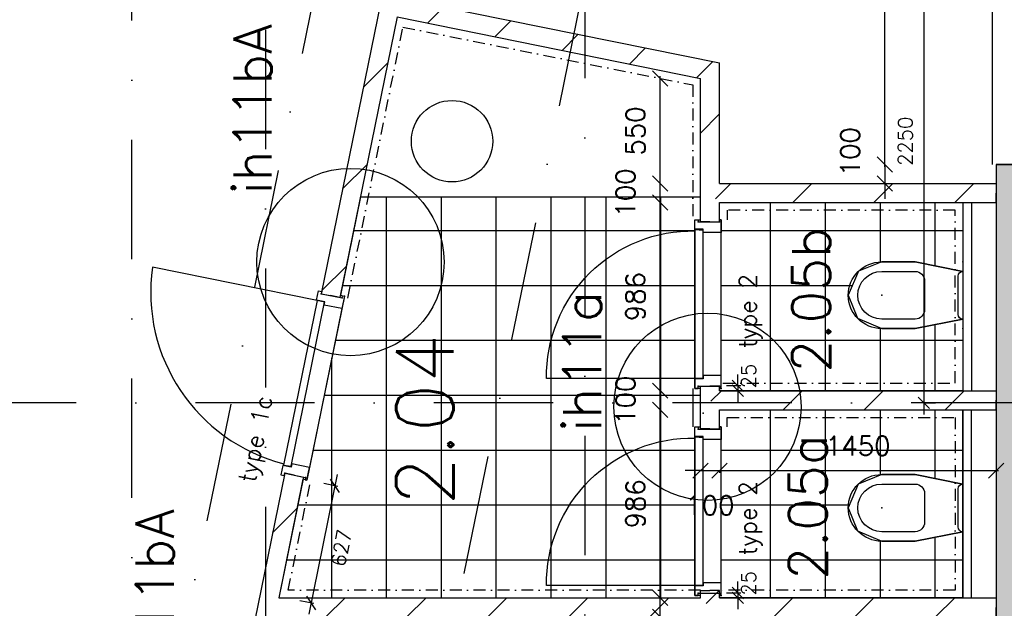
# Model space of a CAD drawing. Extents: x -33346 to 151546, y -8083 to 129543.
# Tile 56 of 68: x 35740 to 40900, y 81971 to 85055. Entities that reach past the tile are written whole.
import ezdxf
from ezdxf.enums import TextEntityAlignment as Align

# ---------------------------------------------------------------- set-up
doc = ezdxf.new("R2010")
doc.units = 0
doc.header["$LTSCALE"] = 50
doc.header["$MEASUREMENT"] = 0
doc.header["$PDSIZE"] = -1
for name, pattern in [('DASHDOT2', [0.5, 0.25, -0.125, 0, -0.125]), ('DIVIDE', [31.25, 12.5, -6.25, 0, -6.25, 0, -6.25]), ('XREF2$0$DASHDOT', [25, 12.5, -6.25, 0, -6.25])]:
    doc.linetypes.add(name, pattern=pattern)
doc.layers.get('0').update_dxf_attribs({"linetype": 'CONTINUOUS'})
doc.layers.get('DEFPOINTS').update_dxf_attribs({"linetype": 'CONTINUOUS'})
for name, color, linetype in [('00', 7, 'CONTINUOUS'), ('_DETAILNUMMERS', 4, 'CONTINUOUS'), ('_DETAILNUMMERSTEKST', 4, 'CONTINUOUS'), ('A--01A1_ACEER', 1, 'CONTINUOUS'), ('A--A21--_F12--', 7, 'CONTINUOUS'), ('A--A21--_F123-', 9, 'CONTINUOUS'), ('A--A22--_F123-', 9, 'CONTINUOUS'), ('A--L21--', 3, 'CONTINUOUS'), ('A--L21--_F12--', 7, 'CONTINUOUS'), ('A--L22--_F-2--', 7, 'CONTINUOUS'), ('A--L22A2_BINNENWAND', 2, 'CONTINUOUS'), ('A--L31--', 2, 'CONTINUOUS'), ('A--L32--', 7, 'CONTINUOUS'), ('A--L32--_F123-', 1, 'CONTINUOUS'), ('A--L32--_F123-DRAAIR', 7, 'CONTINUOUS'), ('A--L74--', 7, 'CONTINUOUS'), ('A--L74--_F-23-', 7, 'CONTINUOUS'), ('A--M$1A-_F123-', 1, 'CONTINUOUS'), ('A--M1$A-_F123-', 1, 'CONTINUOUS'), ('A--T$1A-_F123-_RNR', 4, 'CONTINUOUS'), ('A--T01A-70_TEKST', 5, 'CONTINUOUS'), ('TEGELS', 253, 'CONTINUOUS'), ('TEKST_KOZIJNMERK', 2, 'CONTINUOUS'), ('TEKSTKOZIJNMERK', 2, 'CONTINUOUS'), ('X--LR---_CP', 7, 'CONTINUOUS'), ('XREF2$0$A--L$7A-_STRAMIEN', 1, 'XREF2$0$DASHDOT'), ('XREF2$0$A--L$7AC3-_STRAMIE', 3, 'XREF2$0$DASHDOT')]:
    doc.layers.add(name, color=color, linetype=linetype)
doc.styles.add('ALFA-0_25', font='ROMANS')
doc.styles.add('B-01', font='SIMPLEX.SHX', dxfattribs={"width": 0.8, "height": 4.5})
doc.styles.add('HIEMSTRA', font='romans.shx')
doc.dimstyles.get("Standard").update_dxf_attribs({"dimscale": 40, "dimtxt": 2.5, "dimasz": 2, "dimexe": 0.3, "dimexo": 0.3, "dimgap": 2, "dimtad": 1, "dimdec": 0, "dimzin": 0, "dimtxsty": 'HIEMSTRA', "dimblk1": 'OBLIQUE', "dimblk2": 'OBLIQUE', "dimsah": 1, "dimcen": -0.09, "dimdle": 0.3, "dimse1": 1, "dimclrd": 2, "dimclre": 2, "dimclrt": 3, "dimazin": 3, "dimtfac": 1, "dimtdec": 4, "dimtofl": 0, "dimtmove": 0, "dimatfit": 3, "dimtvp": 625, "dimtolj": 1, "dimtzin": 0})
doc.dimstyles.new('STANDARD$0', dxfattribs={"dimscale": 50, "dimtxt": 2.5, "dimasz": 2, "dimexe": 2, "dimexo": 0, "dimgap": 2, "dimtad": 1, "dimdec": 0, "dimzin": 0, "dimtxsty": 'ALFA-0_25', "dimblk1": 'OBLIQUE', "dimblk2": 'OBLIQUE', "dimsah": 1, "dimcen": -3, "dimdle": 2, "dimclrd": 1, "dimclre": 1, "dimclrt": 2, "dimazin": 3, "dimtfac": 0.666667, "dimtofl": 0, "dimtmove": 0, "dimatfit": 3, "dimtvp": 0.833333, "dimtolj": 1, "dimtzin": 0})
pattern_1 = [(45, (-39357.1, -83061.24), (-212.132, 212.132), [])]
pattern_2 = [(45, (-39357.1, -84146.86), (-212.132, 212.132), [])]
pattern_3 = [(45, (-37036.6, -81975.63), (-212.132, 212.132), [])]
pattern_4 = [(45, (-39357.1, -81975.63), (-212.132, 212.132), [])]

# ---------------------------------------------------------------- blocks, each defined once
blk = doc.blocks.new('Q070119-')
at = {"layer": 'X--LR---_CP'}
for p in [(0, 0), (0, 0), (350, 0)]:
    blk.add_point(p, dxfattribs=at)
blk = doc.blocks.new('Q070120-')
at = {"layer": 'X--LR---_CP'}
for p in [(0, 0), (0, 0), (350, 0)]:
    blk.add_point(p, dxfattribs=at)
blk = doc.blocks.new('Q070121-')
at = {"layer": 'X--LR---_CP', "color": 3}
blk.add_point((600, 0), dxfattribs=at)
blk.add_point((600, 0), dxfattribs=at)
blk.add_point((600, 0), dxfattribs=at)
blk = doc.blocks.new('Q070065-')
at = {"layer": 'A--L74--_F-23-', "color": 1, "linetype": 'CONTINUOUS'}
for points in [[(125, 0), (175, -250), (175, -425, -1), (-175, -425), (-175, -250), (-125, 0)], [(-125, 0), (125, 0, -0.41), (100, -25), (-100, -25, -0.41), (-125, 0)], [(-75, -200), (75, -200, -0.41), (125, -250), (125, -425, -1), (-125, -425), (-125, -250, -0.41), (-75, -200)]]:
    blk.add_lwpolyline(points, format="xyb", dxfattribs=at)
at = {"layer": 'A--L74--_F-23-', "color": 255}
blk.add_circle((0, 0), 0.0123, dxfattribs=at)
at = {"layer": 'X--LR---_CP'}
for p in [(-125, 0), (-125, 0), (0, -425)]:
    blk.add_point(p, dxfattribs=at)
at = {"layer": 'A--L74--'}
for name, p, rotation in [('Q070120-', (-175, 0), 0.08), ('Q070121-', (0, 0), 270)]:
    blk.add_blockref(name, p, dxfattribs=dict(at, rotation=rotation))
at = {"layer": 'A--L74--', "extrusion": (0, -1, 0)}
blk.add_blockref('Q070119-', (-175, 0), dxfattribs=at)
blk = doc.blocks.new('*U872')
at = {"layer": 'A--A22--_F123-', "linetype": 'CONTINUOUS'}
h = blk.add_hatch(dxfattribs=at)
h.set_pattern_fill('ALFALINE', color=256, scale=300, style=0)
h.set_pattern_definition(pattern_1)
h.paths.add_polyline_path([(0, 0), (50, 50), (1500, 50), (1500, 0), (1500, -50), (50, -50)])
at = {"layer": 'A--L22--_F-2--', "color": 3, "linetype": 'CONTINUOUS'}
for points in [[(50, 50), (50, 50), (1500, 50), (1500, 0)], [(50, -50), (50, -50), (1500, -50), (1500, 0)]]:
    blk.add_lwpolyline(points, dxfattribs=at)
blk = doc.blocks.new('*U871')
at = {"layer": 'A--A22--_F123-', "linetype": 'CONTINUOUS'}
h = blk.add_hatch(dxfattribs=at)
h.set_pattern_fill('ALFALINE', color=256, scale=300, style=0)
h.set_pattern_definition(pattern_2)
h.paths.add_polyline_path([(0, 0), (50, 50), (1500, 50), (1500, 0), (1500, -50), (50, -50)])
at = {"layer": 'A--L22--_F-2--', "color": 3, "linetype": 'CONTINUOUS'}
for points in [[(50, 50), (50, 50), (1500, 50), (1500, 0)], [(50, -50), (50, -50), (1500, -50), (1500, 0)]]:
    blk.add_lwpolyline(points, dxfattribs=at)
blk = doc.blocks.new('*U867')
at = {"layer": 'A--A22--_F123-', "linetype": 'CONTINUOUS'}
h = blk.add_hatch(dxfattribs=at)
h.set_pattern_fill('ALFALINE', color=256, scale=300, style=0)
h.set_pattern_definition(pattern_3)
h.paths.add_polyline_path([(0, 0), (40.8, -50), (-98.9, -735.8), (-147.8, -725.8), (-196.8, -715.8), (-49, 10)])
at = {"layer": 'A--L22--_F-2--', "color": 3, "linetype": 'CONTINUOUS'}
for points in [[(-49, 10), (-49, 10), (-196.8, -715.8), (-147.8, -725.8)], [(40.8, -50), (40.8, -50), (-98.9, -735.8), (-147.8, -725.8)]]:
    blk.add_lwpolyline(points, dxfattribs=at)
blk = doc.blocks.new('*U866')
at = {"layer": 'A--A22--_F123-', "linetype": 'CONTINUOUS'}
h = blk.add_hatch(dxfattribs=at)
h.set_pattern_fill('ALFALINE', color=256, scale=300, style=0)
h.set_pattern_definition([(45, (-37177.77, -82668.66), (-212.132, 212.132), [])])
h.paths.add_polyline_path([(0, 0), (49, -10), (-80, -643), (-141.2, -693), (-190.2, -683.1), (-49, 10)])
at = {"layer": 'A--L22--_F-2--', "color": 3, "linetype": 'CONTINUOUS'}
for points in [[(0, 0), (-49, 10), (-190.2, -683.1), (-190.2, -683.1)], [(0, 0), (49, -10), (-80, -643), (-80, -643)]]:
    blk.add_lwpolyline(points, dxfattribs=at)
blk = doc.blocks.new('*U865')
at = {"layer": 'A--A22--_F123-', "linetype": 'CONTINUOUS'}
h = blk.add_hatch(dxfattribs=at)
h.set_pattern_fill('ALFALINE', color=256, scale=300, style=0)
h.set_pattern_definition([(45, (-37679.05, -85129.53), (-212.132, 212.132), [])])
h.paths.add_polyline_path([(0, 0), (39, -59), (-260.7, -1530.2), (-309.7, -1520.2), (-358.7, -1510.2), (-49, 10)])
at = {"layer": 'A--L22--_F-2--', "color": 3, "linetype": 'CONTINUOUS'}
for points in [[(-49, 10), (-49, 10), (-358.7, -1510.2), (-309.7, -1520.2)], [(39, -59), (39, -59), (-260.7, -1530.2), (-309.7, -1520.2)]]:
    blk.add_lwpolyline(points, dxfattribs=at)
blk = doc.blocks.new('*U864')
at = {"layer": 'A--A22--_F123-', "linetype": 'CONTINUOUS'}
h = blk.add_hatch(dxfattribs=at)
h.set_pattern_fill('ALFALINE', color=256, scale=300, style=0)
h.set_pattern_definition([(45, (-37679.05, -85129.53), (-212.132, 212.132), [])])
h.paths.add_polyline_path([(0, 0), (59, 39), (1728.1, -301), (1678.1, -341.8), (1628.1, -382.7), (39, -59)])
at = {"layer": 'A--L22--_F-2--', "color": 3, "linetype": 'CONTINUOUS'}
for points in [[(59, 39), (59, 39), (1728.1, -301), (1728.1, -301)], [(39, -59), (39, -59), (1628.1, -382.7), (1628.1, -382.7)]]:
    blk.add_lwpolyline(points, dxfattribs=at)
blk = doc.blocks.new('*U863')
at = {"layer": 'A--A22--_F123-', "linetype": 'CONTINUOUS'}
h = blk.add_hatch(dxfattribs=at)
h.set_pattern_fill('ALFALINE', color=256, scale=300, style=0)
h.set_pattern_definition(pattern_2)
h.paths.add_polyline_path([(0, 0), (-50, 0), (-50, 600), (0, 640.8), (50, 681.7), (50, 50)])
at = {"layer": 'A--L22--_F-2--', "color": 3, "linetype": 'CONTINUOUS'}
for points in [[(50, 50), (50, 50), (50, 681.7), (50, 681.7)], [(-50, 0), (-50, 0), (-50, 600), (-50, 600)]]:
    blk.add_lwpolyline(points, dxfattribs=at)
blk = doc.blocks.new('*U862')
at = {"layer": 'A--A22--_F123-', "linetype": 'CONTINUOUS'}
h = blk.add_hatch(dxfattribs=at)
h.set_pattern_fill('ALFALINE', color=256, scale=300, style=0)
h.set_pattern_definition([(45, (-39357.1, -83996.48), (-212.132, 212.132), [])])
h.paths.add_polyline_path([(0, 0), (-50, 0), (-50, 150.4), (0, 150.4), (50, 100.4), (50, 0)])
at = {"layer": 'A--L22--_F-2--', "color": 3, "linetype": 'CONTINUOUS'}
for points in [[(0, 0), (-50, 0), (-50, 150.4), (-50, 150.4)], [(0, 0), (50, 0), (50, 100.4), (50, 100.4)]]:
    blk.add_lwpolyline(points, dxfattribs=at)
blk = doc.blocks.new('*U861')
at = {"layer": 'A--A22--_F123-', "linetype": 'CONTINUOUS'}
h = blk.add_hatch(dxfattribs=at)
h.set_pattern_fill('ALFALINE', color=256, scale=300, style=0)
h.set_pattern_definition([(45, (-39357.1, -82910.86), (-212.132, 212.132), [])])
h.paths.add_polyline_path([(0, 0), (-50, 0), (-50, 150.4), (0, 150.4), (50, 100.4), (50, 0)])
at = {"layer": 'A--L22--_F-2--', "color": 3, "linetype": 'CONTINUOUS'}
for points in [[(0, 0), (-50, 0), (-50, 150.4), (-50, 150.4)], [(0, 0), (50, 0), (50, 100.4), (50, 100.4)]]:
    blk.add_lwpolyline(points, dxfattribs=at)
blk = doc.blocks.new('*U860')
at = {"layer": 'A--A22--_F123-', "linetype": 'CONTINUOUS'}
h = blk.add_hatch(dxfattribs=at)
h.set_pattern_fill('ALFALINE', color=256, scale=300, style=0)
h.set_pattern_definition(pattern_1)
h.paths.add_polyline_path([(0, 0), (-50, 0), (-50, 74), (0, 74), (50, 74), (50, 50)])
at = {"layer": 'A--L22--_F-2--', "color": 3, "linetype": 'CONTINUOUS'}
for points in [[(-50, 0), (-50, 0), (-50, 74), (0, 74)], [(50, 50), (50, 50), (50, 74), (0, 74)]]:
    blk.add_lwpolyline(points, dxfattribs=at)
blk = doc.blocks.new('*U859')
at = {"layer": 'A--A22--_F123-', "linetype": 'CONTINUOUS'}
h = blk.add_hatch(dxfattribs=at)
h.set_pattern_fill('ALFALINE', color=256, scale=300, style=0)
h.set_pattern_definition(pattern_4)
h.paths.add_polyline_path([(0, 0), (-50, 50), (-50, 89.2), (0, 89.2), (50, 89.2), (50, 50)])
at = {"layer": 'A--L22--_F-2--', "color": 3, "linetype": 'CONTINUOUS'}
for points in [[(-50, 50), (-50, 50), (-50, 89.2), (0, 89.2)], [(50, 50), (50, 50), (50, 89.2), (0, 89.2)]]:
    blk.add_lwpolyline(points, dxfattribs=at)
blk = doc.blocks.new('*U835')
at = {"layer": 'A--A22--_F123-', "linetype": 'CONTINUOUS'}
h = blk.add_hatch(dxfattribs=at)
h.set_pattern_fill('ALFAKRS', color=256, scale=120, style=0)
h.set_pattern_definition([(45, (-35993.07, -87298.56), (-84.85281, 84.85281), []), (135, (-35993.07, -87298.56), (-84.85281, -84.85281), [])])
h.paths.add_polyline_path([(0, 0), (49, -10), (-736.8, -3867.6), (-785.8, -3857.6), (-834.8, -3847.6), (-49, 10)])
at = {"layer": 'A--L22--_F-2--', "color": 2, "linetype": 'CONTINUOUS'}
for points in [[(0, 0), (-49, 10), (-834.8, -3847.6), (-785.8, -3857.6)], [(0, 0), (49, -10), (-736.8, -3867.6), (-785.8, -3857.6)]]:
    blk.add_lwpolyline(points, dxfattribs=at)
blk = doc.blocks.new('*U822')
at = {"layer": 'A--A22--_F123-', "linetype": 'CONTINUOUS'}
h = blk.add_hatch(dxfattribs=at)
h.set_pattern_fill('ALFALINE', color=256, scale=300, style=0)
h.set_pattern_definition(pattern_4)
h.paths.add_polyline_path([(0, 0), (50, 50), (1500, 50), (1500, 0), (1500, -50), (0, -50)])
at = {"layer": 'A--L22--_F-2--', "color": 3, "linetype": 'CONTINUOUS'}
for points in [[(0, -50), (0, -50), (1500, -50), (1500, 0)], [(50, 50), (50, 50), (1500, 50), (1500, 0)]]:
    blk.add_lwpolyline(points, dxfattribs=at)
blk = doc.blocks.new('_OBLIQUE')
at = {"color": 0, "linetype": 'BYBLOCK'}
blk.add_line((-0.5, -0.5), (0.5, 0.5), dxfattribs=at)
blk = doc.blocks.new('*D108')
at = {"color": 2, "linetype": 'BYBLOCK'}
for p, q in [((39307.1, 82692), (39227.1, 82692)), ((39307.1, 82692), (39407.1, 82692)), ((39407.1, 82692), (39487.1, 82692)), ((39407.1, 82690.5), (39407.1, 82680))]:
    blk.add_line(p, q, dxfattribs=at)
at = {"layer": 'DEFPOINTS', "color": 0, "linetype": 'BYBLOCK'}
for p in [(39307.1, 82702.5), (39407.1, 82702.5), (39407.1, 82692)]:
    blk.add_point(p, dxfattribs=at)
at = {"color": 2, "linetype": 'BYBLOCK', "xscale": 80, "yscale": 80, "zscale": 80}
blk.add_blockref('_OBLIQUE', (39307.1, 82692), dxfattribs=at)
at = {"color": 2, "linetype": 'BYBLOCK', "xscale": 80, "yscale": 80, "zscale": 80, "rotation": 180}
blk.add_blockref('_OBLIQUE', (39407.1, 82692), dxfattribs=at)
at = {"color": 3, "linetype": 'BYBLOCK', "insert": (39357.1, 82510), "char_height": 100, "attachment_point": 5, "style": 'HIEMSTRA'}
blk.add_mtext('\\A1;100', dxfattribs=at)
blk = doc.blocks.new('*D109')
at = {"color": 2, "linetype": 'BYBLOCK'}
for p, q in [((39395.1, 82692), (40869.1, 82692)), ((40857.1, 82704.8), (40857.1, 82680))]:
    blk.add_line(p, q, dxfattribs=at)
at = {"layer": 'DEFPOINTS', "color": 0, "linetype": 'BYBLOCK'}
for p in [(39407.1, 82716.8), (40857.1, 82716.8), (40857.1, 82692)]:
    blk.add_point(p, dxfattribs=at)
at = {"color": 2, "linetype": 'BYBLOCK', "xscale": 80, "yscale": 80, "zscale": 80, "rotation": 180}
blk.add_blockref('_OBLIQUE', (39407.1, 82692), dxfattribs=at)
at = {"color": 2, "linetype": 'BYBLOCK', "xscale": 80, "yscale": 80, "zscale": 80}
blk.add_blockref('_OBLIQUE', (40857.1, 82692), dxfattribs=at)
at = {"color": 3, "linetype": 'BYBLOCK', "insert": (40132.1, 82822), "char_height": 100, "attachment_point": 5, "style": 'HIEMSTRA'}
blk.add_mtext('\\A1;1450', dxfattribs=at)
blk = doc.blocks.new('XREF2')
at = {"layer": 'XREF2$0$A--L$7A-_STRAMIEN'}
for p, q in [((-35527.847, 66718.097), (-57057.909, -38976.081)), ((-34180.516, 66443.644), (-38993.943, 42813.838)), ((-39289.938, 9050), (-39289.938, 63702.184)), ((-36914.938, 63128.251), (-36914.938, 23800)), ((-20830.441, 50799.999), (-39925.329, 50800.004))]:
    blk.add_line(p, q, dxfattribs=at)
at = {"layer": 'XREF2$0$A--L$7AC3-_STRAMIE'}
blk.add_line((-38589.938, 89008.057), (-38589.938, -5393.534), dxfattribs=at)
blk = doc.blocks.new('*U783')
at = {"layer": 'A--A21--_F123-', "linetype": 'CONTINUOUS'}
blk.add_hatch(color=256, dxfattribs=at).paths.add_polyline_path([(0, 0), (125, 0), (125, -7950.4), (0, -7950.4), (-125, -7950.4), (-125, 0)])
at = {"layer": 'A--A21--_F12--', "color": 8}
blk.add_solid([(0, -7950.4), (-125, -7950.4), (0, 0), (-125, 0)], dxfattribs=at)
at = {"layer": 'A--L21--_F12--', "color": 3, "linetype": 'CONTINUOUS'}
blk.add_lwpolyline([(0, 0), (-125, 0), (-125, -7950.4), (0, -7950.4)], dxfattribs=at)
blk = doc.blocks.new('DR_780TYPE2')
at = {"layer": 'A--L32--_F123-', "color": 1}
blk.add_line((67, 0), (817, 0), dxfattribs=at)
at = {"layer": 'A--L32--_F123-'}
for points in [[(0, 9), (0, 0), (67, 0), (67, 93.8), (50, 93.8), (50, 139), (0, 139), (0, 121), (12, 121), (12, 9), (0, 9)], [(52, 95.6), (52, 135.6), (832, 135.6), (829, 95.6), (52, 95.6)], [(884, 9), (884, 0), (817, 0), (817, 93.8), (834, 93.8), (834, 139), (884, 139), (884, 121), (872, 121), (872, 9), (884, 9)]]:
    blk.add_lwpolyline(points, close=True, dxfattribs=at)
at = {"layer": 'A--L32--_F123-DRAAIR', "color": 1}
blk.add_lwpolyline([(52, 135.6), (52, 915.6, -0.423925), (824.9, 135.8)], format="xyb", dxfattribs=at)
at = {"layer": 'X--LR---_CP', "color": 1}
for p in [(12, 121), (12, 9)]:
    blk.add_point(p, dxfattribs=at)
at = {"layer": 'X--LR---_CP', "color": 2}
for p in [(872, 121), (872, 9)]:
    blk.add_point(p, dxfattribs=at)
at = {"layer": 'X--LR---_CP'}
blk.add_point((0, 0), dxfattribs=at)
blk = doc.blocks.new('*U768')
at = {"layer": 'A--A22--_F123-', "linetype": 'CONTINUOUS'}
h = blk.add_hatch(dxfattribs=at)
h.set_pattern_fill('ALFALINE', color=256, scale=300, style=0)
h.set_pattern_definition(pattern_3)
h.paths.add_polyline_path([(0, 0), (61.2, 50), (2270.5, 50), (2320.5, 0), (2320.5, -50), (40.8, -50)])
at = {"layer": 'A--L22--_F-2--', "color": 3, "linetype": 'CONTINUOUS'}
for points in [[(61.2, 50), (61.2, 50), (2270.5, 50), (2270.5, 50)], [(40.8, -50), (40.8, -50), (2320.5, -50), (2320.5, -50)]]:
    blk.add_lwpolyline(points, dxfattribs=at)
blk = doc.blocks.new('*D195')
at = {"color": 2, "linetype": 'BYBLOCK'}
for p, q in [((39096.6, 82025.6), (39096.6, 82105.6)), ((39096.6, 81925.6), (39096.6, 82025.6)), ((39096.6, 81925.6), (39096.6, 81845.6))]:
    blk.add_line(p, q, dxfattribs=at)
at = {"layer": 'DEFPOINTS', "color": 0, "linetype": 'BYBLOCK'}
for p in [(39096.6, 82025.6), (39096.6, 82025.6), (39096.6, 81925.6)]:
    blk.add_point(p, dxfattribs=at)
at = {"color": 2, "linetype": 'BYBLOCK', "xscale": 80, "yscale": 80, "zscale": 80}
for p, rotation in [((39096.6, 82025.6), 270), ((39096.6, 81925.6), 90)]:
    blk.add_blockref('_OBLIQUE', p, dxfattribs=dict(at, rotation=rotation))
at = {"color": 3, "linetype": 'BYBLOCK', "insert": (38914.6, 81765.6), "char_height": 100, "attachment_point": 5, "rotation": 90, "style": 'HIEMSTRA'}
blk.add_mtext('\\A1;100', dxfattribs=at)
blk = doc.blocks.new('*D197')
at = {"color": 2, "linetype": 'BYBLOCK'}
blk.add_line((39096.6, 82013.6), (39096.6, 83023.2), dxfattribs=at)
at = {"layer": 'DEFPOINTS', "color": 0, "linetype": 'BYBLOCK'}
for p in [(39096.6, 83011.2), (39096.6, 83011.2), (39096.6, 82025.6)]:
    blk.add_point(p, dxfattribs=at)
at = {"color": 2, "linetype": 'BYBLOCK', "xscale": 80, "yscale": 80, "zscale": 80}
for p, rotation in [((39096.6, 83011.2), 90), ((39096.6, 82025.6), 270)]:
    blk.add_blockref('_OBLIQUE', p, dxfattribs=dict(at, rotation=rotation))
at = {"color": 3, "linetype": 'BYBLOCK', "insert": (38966.6, 82518.4), "char_height": 100, "attachment_point": 5, "rotation": 90, "style": 'HIEMSTRA'}
blk.add_mtext('\\A1;986', dxfattribs=at)
blk = doc.blocks.new('*D198')
at = {"color": 2, "linetype": 'BYBLOCK'}
for p, q in [((39096.6, 83111.2), (39096.6, 83191.2)), ((39096.6, 83011.2), (39096.6, 83111.2)), ((39096.6, 83011.2), (39096.6, 82931.2))]:
    blk.add_line(p, q, dxfattribs=at)
at = {"layer": 'DEFPOINTS', "color": 0, "linetype": 'BYBLOCK'}
for p in [(39096.6, 83111.2), (39096.6, 83111.2), (39096.6, 83011.2)]:
    blk.add_point(p, dxfattribs=at)
at = {"color": 2, "linetype": 'BYBLOCK', "xscale": 80, "yscale": 80, "zscale": 80}
for p, rotation in [((39096.6, 83111.2), 270), ((39096.6, 83011.2), 90)]:
    blk.add_blockref('_OBLIQUE', p, dxfattribs=dict(at, rotation=rotation))
at = {"color": 3, "linetype": 'BYBLOCK', "insert": (38914.6, 83061.2), "char_height": 100, "attachment_point": 5, "rotation": 90, "style": 'HIEMSTRA'}
blk.add_mtext('\\A1;100', dxfattribs=at)
blk = doc.blocks.new('*D199')
at = {"color": 2, "linetype": 'BYBLOCK'}
blk.add_line((39096.6, 83099.2), (39096.6, 84108.9), dxfattribs=at)
at = {"layer": 'DEFPOINTS', "color": 0, "linetype": 'BYBLOCK'}
for p in [(39096.6, 84096.9), (39096.6, 84096.9), (39096.6, 83111.2)]:
    blk.add_point(p, dxfattribs=at)
at = {"color": 2, "linetype": 'BYBLOCK', "xscale": 80, "yscale": 80, "zscale": 80}
for p, rotation in [((39096.6, 84096.9), 90), ((39096.6, 83111.2), 270)]:
    blk.add_blockref('_OBLIQUE', p, dxfattribs=dict(at, rotation=rotation))
at = {"color": 3, "linetype": 'BYBLOCK', "insert": (38966.6, 83604.1), "char_height": 100, "attachment_point": 5, "rotation": 90, "style": 'HIEMSTRA'}
blk.add_mtext('\\A1;986', dxfattribs=at)
blk = doc.blocks.new('*D200')
at = {"color": 2, "linetype": 'BYBLOCK'}
for p, q in [((39096.6, 84196.9), (39096.6, 84276.9)), ((39096.6, 84096.9), (39096.6, 84196.9)), ((39096.6, 84096.9), (39096.6, 84016.9))]:
    blk.add_line(p, q, dxfattribs=at)
at = {"layer": 'DEFPOINTS', "color": 0, "linetype": 'BYBLOCK'}
for p in [(39096.6, 84196.9), (39096.6, 84196.9), (39096.6, 84096.9)]:
    blk.add_point(p, dxfattribs=at)
at = {"color": 2, "linetype": 'BYBLOCK', "xscale": 80, "yscale": 80, "zscale": 80}
for p, rotation in [((39096.6, 84196.9), 270), ((39096.6, 84096.9), 90)]:
    blk.add_blockref('_OBLIQUE', p, dxfattribs=dict(at, rotation=rotation))
at = {"color": 3, "linetype": 'BYBLOCK', "insert": (38914.6, 84146.9), "char_height": 100, "attachment_point": 5, "rotation": 90, "style": 'HIEMSTRA'}
blk.add_mtext('\\A1;100', dxfattribs=at)
blk = doc.blocks.new('*D201')
at = {"color": 2, "linetype": 'BYBLOCK'}
blk.add_line((39096.6, 84184.9), (39096.6, 84758.9), dxfattribs=at)
at = {"layer": 'DEFPOINTS', "color": 0, "linetype": 'BYBLOCK'}
for p in [(39096.6, 84746.9), (39096.6, 84746.9), (39096.6, 84196.9)]:
    blk.add_point(p, dxfattribs=at)
at = {"color": 2, "linetype": 'BYBLOCK', "xscale": 80, "yscale": 80, "zscale": 80}
for p, rotation in [((39096.6, 84746.9), 90), ((39096.6, 84196.9), 270)]:
    blk.add_blockref('_OBLIQUE', p, dxfattribs=dict(at, rotation=rotation))
at = {"color": 3, "linetype": 'BYBLOCK', "insert": (38966.6, 84471.9), "char_height": 100, "attachment_point": 5, "rotation": 90, "style": 'HIEMSTRA'}
blk.add_mtext('\\A1;550', dxfattribs=at)
blk = doc.blocks.new('*D250')
at = {"color": 2, "linetype": 'BYBLOCK'}
for p, q in [((40746.9, 87946.9), (40745.2, 87946.9)), ((40757.2, 84284.9), (40757.2, 87958.9))]:
    blk.add_line(p, q, dxfattribs=at)
at = {"layer": 'DEFPOINTS', "color": 0, "linetype": 'BYBLOCK'}
for p in [(40757.2, 87946.9), (40758.9, 87946.9), (40758.9, 84296.9)]:
    blk.add_point(p, dxfattribs=at)
at = {"color": 2, "linetype": 'BYBLOCK', "xscale": 80, "yscale": 80, "zscale": 80}
for p, rotation in [((40757.2, 87946.9), 90), ((40757.2, 84296.9), 270)]:
    blk.add_blockref('_OBLIQUE', p, dxfattribs=dict(at, rotation=rotation))
at = {"color": 3, "linetype": 'BYBLOCK', "insert": (40627.2, 86121.9), "char_height": 100, "attachment_point": 5, "rotation": 90, "style": 'HIEMSTRA'}
blk.add_mtext('\\A1;3650', dxfattribs=at)
blk = doc.blocks.new('*D251')
at = {"color": 2, "linetype": 'BYBLOCK'}
for p, q in [((40757.2, 84296.9), (40757.2, 84376.9)), ((40757.2, 84296.9), (40757.2, 84196.9)), ((40757.2, 84196.9), (40757.2, 84116.9))]:
    blk.add_line(p, q, dxfattribs=at)
at = {"layer": 'DEFPOINTS', "color": 0, "linetype": 'BYBLOCK'}
for p in [(40757.2, 84296.9), (40757.2, 84196.9), (40757.2, 84196.9)]:
    blk.add_point(p, dxfattribs=at)
at = {"color": 2, "linetype": 'BYBLOCK', "xscale": 80, "yscale": 80, "zscale": 80}
for p, rotation in [((40757.2, 84296.9), 270), ((40757.2, 84196.9), 90)]:
    blk.add_blockref('_OBLIQUE', p, dxfattribs=dict(at, rotation=rotation))
at = {"color": 3, "linetype": 'BYBLOCK', "insert": (40575.2, 84363.5), "char_height": 100, "attachment_point": 5, "rotation": 90, "style": 'HIEMSTRA'}
blk.add_mtext('\\A1;100', dxfattribs=at)
blk = doc.blocks.new('*D389')
at = {"color": 1, "linetype": 'BYBLOCK'}
for p, q in [((40478.2, 85356.7), (40478.2, 82986.9)), ((40478.2, 85296.7), (40418.2, 85296.7)), ((40478.2, 83046.9), (40538.2, 83046.9))]:
    blk.add_line(p, q, dxfattribs=at)
at = {"layer": 'DEFPOINTS', "color": 0, "linetype": 'BYBLOCK'}
for p in [(40478.2, 85296.7), (40478.2, 83046.9), (40478.2, 83046.9)]:
    blk.add_point(p, dxfattribs=at)
at = {"color": 1, "linetype": 'BYBLOCK', "xscale": 60, "yscale": 60, "zscale": 60}
for p, rotation in [((40478.2, 85296.7), 90), ((40478.2, 83046.9), 270)]:
    blk.add_blockref('_OBLIQUE', p, dxfattribs=dict(at, rotation=rotation))
at = {"color": 2, "linetype": 'BYBLOCK', "insert": (40380.6, 84418.2), "char_height": 75, "attachment_point": 5, "rotation": 90, "style": 'ALFA-0_25'}
blk.add_mtext('\\A1;2250', dxfattribs=at)
blk = doc.blocks.new('DR_880_TYPE1')
at = {"layer": 'A--L32--_F123-', "color": 1}
blk.add_line((67, 0), (917, 0), dxfattribs=at)
at = {"layer": 'A--L32--_F123-'}
for points in [[(0, 9), (0, 0), (67, 0), (67, 93.8), (50, 93.8), (50, 139), (0, 139), (0, 121), (12, 121), (12, 9), (0, 9)], [(52, 95.6), (52, 135.6), (932, 135.6), (929, 95.6), (52, 95.6)], [(984, 9), (984, 0), (917, 0), (917, 93.8), (934, 93.8), (934, 139), (984, 139), (984, 121), (972, 121), (972, 9), (984, 9)]]:
    blk.add_lwpolyline(points, close=True, dxfattribs=at)
at = {"layer": 'A--L32--_F123-DRAAIR', "color": 1}
blk.add_lwpolyline([(52, 135.6), (52, 1015.6, -0.381848), (924.9, 135.8)], format="xyb", dxfattribs=at)
at = {"layer": 'X--LR---_CP', "color": 1}
for p in [(12, 121), (12, 9)]:
    blk.add_point(p, dxfattribs=at)
at = {"layer": 'X--LR---_CP', "color": 2}
for p in [(972, 121), (972, 9)]:
    blk.add_point(p, dxfattribs=at)
at = {"layer": 'X--LR---_CP'}
blk.add_point((0, 0), dxfattribs=at)
blk = doc.blocks.new('A$C3A2B12E4')
at = {"layer": 'A--L32--', "xscale": -1, "rotation": 78.48629033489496}
blk.add_blockref('DR_880_TYPE1', (1005.5, 970.5), dxfattribs=at)
at = {"layer": 'TEKSTKOZIJNMERK', "style": 'B-01'}
blk.add_text('type 1c', height=90, rotation=78.4087, dxfattribs=at).set_placement((537.1, -12.1))
blk = doc.blocks.new('*D423')
at = {"color": 1, "linetype": 'BYBLOCK'}
for p, q in [((37403.8, 82671.6), (37254.7, 81939.7)), ((37407.3, 82609.7), (37333, 82624.8)), ((37282.2, 81995.3), (37207.9, 82010.5))]:
    blk.add_line(p, q, dxfattribs=at)
at = {"layer": 'DEFPOINTS', "color": 0, "linetype": 'BYBLOCK'}
for p in [(37407.3, 82609.7), (37266.6, 81998.5), (37282.2, 81995.3)]:
    blk.add_point(p, dxfattribs=at)
at = {"color": 1, "linetype": 'BYBLOCK', "xscale": 60, "yscale": 60, "zscale": 60}
for p, rotation in [((37391.8, 82612.8), 78.4862903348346), ((37266.6, 81998.5), 258.4862903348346)]:
    blk.add_blockref('_OBLIQUE', p, dxfattribs=dict(at, rotation=rotation))
at = {"color": 2, "linetype": 'BYBLOCK', "insert": (37425.5, 82286.8), "char_height": 75, "attachment_point": 5, "rotation": 78.4863, "style": 'ALFA-0_25'}
blk.add_mtext('\\A1;627', dxfattribs=at)
blk = doc.blocks.new('*D426')
at = {"color": 1, "linetype": 'BYBLOCK'}
for p, q in [((39503.5, 83136.2), (39503.5, 83196.2)), ((39519.3, 83136.2), (39443.5, 83136.2)), ((39503.5, 83136.2), (39503.5, 83111.2)), ((39519.3, 83111.2), (39443.5, 83111.2)), ((39503.5, 83111.2), (39503.5, 83051.2))]:
    blk.add_line(p, q, dxfattribs=at)
at = {"layer": 'DEFPOINTS', "color": 0, "linetype": 'BYBLOCK'}
for p in [(39519.3, 83136.2), (39503.5, 83111.2), (39519.3, 83111.2)]:
    blk.add_point(p, dxfattribs=at)
at = {"color": 1, "linetype": 'BYBLOCK', "xscale": 60, "yscale": 60, "zscale": 60}
for p, rotation in [((39503.5, 83136.2), 270), ((39503.5, 83111.2), 90)]:
    blk.add_blockref('_OBLIQUE', p, dxfattribs=dict(at, rotation=rotation))
at = {"color": 2, "linetype": 'BYBLOCK', "insert": (39559.8, 83187.6), "char_height": 75, "attachment_point": 5, "rotation": 90, "style": 'ALFA-0_25'}
blk.add_mtext('\\A1;25', dxfattribs=at)
blk = doc.blocks.new('*D430')
at = {"color": 1, "linetype": 'BYBLOCK'}
for p, q in [((39503.5, 82050.6), (39503.5, 82110.6)), ((39519.3, 82050.6), (39443.5, 82050.6)), ((39503.5, 82050.6), (39503.5, 82025.6)), ((39519.3, 82025.6), (39443.5, 82025.6)), ((39503.5, 82025.6), (39503.5, 81965.6))]:
    blk.add_line(p, q, dxfattribs=at)
at = {"layer": 'DEFPOINTS', "color": 0, "linetype": 'BYBLOCK'}
for p in [(39519.3, 82050.6), (39503.5, 82025.6), (39519.3, 82025.6)]:
    blk.add_point(p, dxfattribs=at)
at = {"color": 1, "linetype": 'BYBLOCK', "xscale": 60, "yscale": 60, "zscale": 60}
for p, rotation in [((39503.5, 82050.6), 270), ((39503.5, 82025.6), 90)]:
    blk.add_blockref('_OBLIQUE', p, dxfattribs=dict(at, rotation=rotation))
at = {"color": 2, "linetype": 'BYBLOCK', "insert": (39559.8, 82101.9), "char_height": 75, "attachment_point": 5, "rotation": 90, "style": 'ALFA-0_25'}
blk.add_mtext('\\A1;25', dxfattribs=at)
blk = doc.blocks.new('DETAILNR')
at = {"layer": '_DETAILNUMMERS'}
blk.add_circle((32.9, -23.2), 490.7, dxfattribs=at)
at = {"layer": 'X--LR---_CP'}
blk.add_point((0, 0), dxfattribs=at)
at = {"layer": '_DETAILNUMMERSTEKST', "style": 'ALFA-0_25'}
blk.add_attdef('DETAILNR', text='', height=200, rotation=90, dxfattribs=at).set_placement((-618.4, 223.8), align=Align.RIGHT)

msp = doc.modelspace()

# ---------------------------------------------------------------- hatches: boundary and pattern name
at = {"layer": 'TEGELS'}
h = msp.add_hatch(dxfattribs=at)
h.set_pattern_fill('NET', color=256, scale=2300, style=0)
h.paths.add_polyline_path([(37525.7, 84126.2), (37420.7, 83611), (37441.4, 83606.9), (37244.9, 82642.7), (37224.4, 82646.9), (37097.8, 82025.6), (39307.1, 82025.6), (39307.1, 82038), (39277.1, 82038), (39277.1, 82921.6), (39307.1, 82921.6), (39307.1, 83122.9), (39277.1, 83123.2), (39277.1, 84007.2), (39307.1, 84007.2), (39307.1, 84125.6)])
h = msp.add_hatch(dxfattribs=at)
h.set_pattern_fill('NET', color=256, scale=2300, style=0)
h.paths.add_polyline_path([(39416.1, 84007.2), (39407.1, 84007.2), (39407.1, 84096.9), (40682.1, 84096.9), (40682.1, 83736.2), (40432.1, 83786.2), (40257.1, 83786.2), (40135.8, 83737.4), (40082.1, 83611.2), (40130.7, 83490.3), (40257.1, 83436.2), (40432.1, 83436.2), (40682.1, 83486.2), (40682.1, 83111.2), (39407.1, 83111.2), (39407.1, 83123.2), (39416.1, 83123.2)])
h = msp.add_hatch(dxfattribs=at)
h.set_pattern_fill('NET', color=256, scale=2300, style=0)
h.paths.add_polyline_path([(39416.1, 82921.6), (39407.1, 82921.6), (39407.1, 83011.2), (40682.1, 83011.2), (40682.1, 82621.9), (40432.1, 82671.9), (40257.1, 82671.9), (40134, 82621.2), (40082.1, 82496.9), (40130.7, 82375.8), (40257.1, 82321.9), (40432.1, 82321.9), (40682.1, 82371.9), (40682.1, 82025.6), (39407.1, 82025.6), (39407.1, 82037.6), (39416.1, 82037.6)])

# ---------------------------------------------------------------- linework, layer by layer
msp.add_line((40857.1, 84296.9), (41118.6, 84296.9))
at = {"layer": 'A--L21--'}
for points in [[(39307.1, 83111.2), (39307.1, 83111.2)], [(39307.1, 83011.2), (39307.1, 83011.2)]]:
    msp.add_lwpolyline(points, dxfattribs=at)
at = {"layer": 'A--L22A2_BINNENWAND'}
msp.add_line((40837.3, 87946.9), (40835.9, 84296.9), dxfattribs=at)
at = {"layer": 'A--L74--'}
for points in [[(37525.7, 84126.2), (39307.1, 84125.6)], [(40682.1, 84096.9), (40682.1, 83111.2)], [(40728.1, 84096.9), (40728.1, 83111.2)], [(40682.1, 82025.6), (40682.1, 83011.2)], [(40728.1, 82025.6), (40728.1, 83011.2)]]:
    msp.add_lwpolyline(points, dxfattribs=at)
msp.add_circle((38005.9, 84418.5), 213.4, dxfattribs=at)
at = {"layer": 'TEGELS', "color": 3, "linetype": 'DASHDOT2', "ltscale": 5}
for points in [[(37459.2, 83596), (37748.6, 85016.4), (39267.1, 84714.2), (39267.1, 84007.2)], [(39425.4, 83151.2), (40642.1, 83151.2), (40642.1, 84056.9), (39447.1, 84056.9), (39447.1, 84007.2)], [(39447.1, 82921.6), (39447.1, 82971.2), (40642.1, 82971.2), (40642.1, 82065.6), (39407.1, 82065.6)], [(39307.1, 82065.6), (37147.5, 82065.6), (37262.9, 82632)]]:
    msp.add_lwpolyline(points, dxfattribs=at)
at = {"layer": 'TEGELS'}
for points in [[(37525.7, 84126.2), (37420.7, 83611), (37441.4, 83606.9), (37244.9, 82642.7), (37224.4, 82646.9), (37097.8, 82025.6), (39307.1, 82025.6), (39307.1, 82038), (39277.1, 82038), (39277.1, 82921.6), (39307.1, 82921.6), (39307.1, 83122.9), (39277.1, 83123.2), (39277.1, 84007.2), (39307.1, 84007.2), (39307.1, 84125.6), (39307.1, 84125.6)], [(39416.1, 84007.2), (39407.1, 84007.2), (39407.1, 84096.9), (40682.1, 84096.9), (40682.1, 83736.2), (40432.1, 83786.2), (40257.1, 83786.2), (40135.8, 83737.4), (40082.1, 83611.2), (40130.7, 83490.3), (40257.1, 83436.2), (40432.1, 83436.2), (40682.1, 83486.2), (40682.1, 83111.2), (39407.1, 83111.2), (39407.1, 83123.2), (39416.1, 83123.2)], [(39416.1, 82921.6), (39407.1, 82921.6), (39407.1, 83011.2), (40682.1, 83011.2), (40682.1, 82621.9), (40432.1, 82671.9), (40257.1, 82671.9), (40134, 82621.2), (40082.1, 82496.9), (40130.7, 82375.8), (40257.1, 82321.9), (40432.1, 82321.9), (40682.1, 82371.9), (40682.1, 82025.6), (39407.1, 82025.6), (39407.1, 82037.6), (39416.1, 82037.6)]]:
    msp.add_lwpolyline(points, close=True, dxfattribs=at)
at = {"layer": 'TEGELS', "color": 3, "linetype": 'DIVIDE', "ltscale": 5}
msp.add_lwpolyline([(39267.1, 83122.9), (39267.1, 82921.6)], dxfattribs=at)

# ---------------------------------------------------------------- block references
at = {"layer": '00', "linetype": 'CONTINUOUS'}
ref = msp.add_blockref('DETAILNR', (37450.2, 83752.4), dxfattribs=dict(at, rotation=90))
ref.add_attrib('DETAILNR', 'ih11bA', dxfattribs={"layer": '_DETAILNUMMERSTEKST', "height": 200, "rotation": 90, "style": 'ALFA-0_25'}).set_placement((37060.3, 85031), align=Align.RIGHT)
ref = msp.add_blockref('DETAILNR', (39321.1, 82993.8), dxfattribs=dict(at, rotation=90))
ref.add_attrib('DETAILNR', 'ih11a', dxfattribs={"layer": '_DETAILNUMMERSTEKST', "height": 200, "rotation": 90, "style": 'ALFA-0_25'}).set_placement((38787.9, 83633.6), align=Align.RIGHT)
ref = msp.add_blockref('DETAILNR', (36936.9, 81212.2), dxfattribs=dict(at, rotation=90))
ref.add_attrib('DETAILNR', 'ih11bA', dxfattribs={"layer": '_DETAILNUMMERSTEKST', "height": 200, "rotation": 90, "style": 'ALFA-0_25'}).set_placement((36547, 82490.9), align=Align.RIGHT)
at = {"layer": 'A--01A1_ACEER', "linetype": 'CONTINUOUS'}
msp.add_blockref('A$C3A2B12E4', (36435.8, 82636.4), dxfattribs=at)
at = {"layer": 'A--L21--', "linetype": 'CONTINUOUS'}
for name, p in [('*U835', (35993.1, 87298.6)), ('*U865', (37679.1, 85129.5)), ('*U864', (37679.1, 85129.5)), ('*U863', (39357.1, 84146.9)), ('*U783', (40982.1, 84296.9)), ('*U871', (39357.1, 84146.9)), ('*U862', (39357.1, 83996.5)), ('*U860', (39357.1, 83061.2)), ('*U872', (39357.1, 83061.2)), ('*U861', (39357.1, 82910.9)), ('*U866', (37177.8, 82668.7)), ('*U859', (39357.1, 81975.6)), ('*U867', (37036.6, 81975.6)), ('*U768', (37036.6, 81975.6)), ('*U822', (39357.1, 81975.6))]:
    msp.add_blockref(name, p, dxfattribs=at)
at = {"layer": 'A--L31--', "linetype": 'CONTINUOUS', "rotation": 90}
for p in [(39416.1, 83123.2), (39416.1, 82037.6)]:
    msp.add_blockref('DR_780TYPE2', p, dxfattribs=at)
at = {"layer": 'A--L74--', "rotation": 270}
for p in [(40682.1, 83611.2), (40682.1, 82496.9)]:
    msp.add_blockref('Q070065-', p, dxfattribs=at)
at = {"layer": 'A--T01A-70_TEKST', "color": 4}
msp.add_blockref('XREF2', (75617.3, 32246.9), dxfattribs=at)

# ---------------------------------------------------------------- texts
at = {"layer": 'A--T$1A-_F123-_RNR', "style": 'ALFA-0_25'}
for s, height, p in [('2.05b', 200, (39987.2, 83206.2)), ('2.04', 300, (38012.6, 82506.8)), ('2.05a', 200, (39969.9, 82120.5))]:
    msp.add_text(s, height=height, rotation=90, dxfattribs=at).set_placement(p)
at = {"layer": 'TEKST_KOZIJNMERK', "style": 'HIEMSTRA'}
for p in [(39600.7, 83333.3), (39600.7, 82247.7)]:
    msp.add_text('type 2', height=90, rotation=90, dxfattribs=at).set_placement(p)

# ---------------------------------------------------------------- dimensions: what is measured, and where the dimension line sits
at = {"layer": 'A--M$1A-_F123-', "linetype": 'CONTINUOUS'}
dim = msp.add_linear_dim(base=(40274.1, 87946.9), p1=(40275.9, 84296.9), p2=(40275.9, 87946.9), angle=90, dimstyle='STANDARD', dxfattribs=at)
dim.commit()
dim.dimension.update_dxf_attribs({"geometry": '*D250', "text_midpoint": (40144.1, 86121.9), "insert": (-483.1, 0)})
dim = msp.add_linear_dim(base=(40478.2, 83046.9), p1=(40478.2, 85296.7), p2=(40478.2, 83046.9), angle=90, dimstyle='STANDARD$0', override={"dimscale": 30, "dimclrd": 1, "dimclre": 1, "dimclrt": 2}, dxfattribs=at)
dim.commit()
dim.dimension.update_dxf_attribs({"geometry": '*D389', "text_midpoint": (40380.6, 84418.2), "dimtype": 160})
for base, p1, p2, picture, middle in [((39096.6, 84746.9), (39096.6, 84196.9), (39096.6, 84746.9), '*D201', (38966.6, 84471.9)), ((39096.6, 84196.9), (39096.6, 84096.9), (39096.6, 84196.9), '*D200', (38914.6, 84146.9)), ((39096.6, 84096.9), (39096.6, 83111.2), (39096.6, 84096.9), '*D199', (38966.6, 83604.1)), ((39096.6, 83111.2), (39096.6, 83011.2), (39096.6, 83111.2), '*D198', (38914.6, 83061.2)), ((39096.6, 83011.2), (39096.6, 82025.6), (39096.6, 83011.2), '*D197', (38966.6, 82518.4))]:
    dim = msp.add_linear_dim(base=base, p1=p1, p2=p2, angle=90, dimstyle='STANDARD', dxfattribs=at)
    dim.commit()
    dim.dimension.update_dxf_attribs({"geometry": picture, "text_midpoint": middle})
dim = msp.add_linear_dim(base=(40274.1, 84196.9), p1=(40274.1, 84296.9), p2=(40274.1, 84196.9), angle=90, dimstyle='STANDARD', dxfattribs=at)
dim.commit()
dim.dimension.update_dxf_attribs({"geometry": '*D251', "text_midpoint": (40092.1, 84363.5), "dimtype": 160, "insert": (-483.1, 0)})
at = {"layer": 'A--M$1A-_F123-'}
for base, p1, p2, picture, middle in [((40857.1, 82692), (39407.1, 82716.8), (40857.1, 82716.8), '*D109', (40132.1, 82822)), ((39407.1, 82692), (39307.1, 82702.5), (39407.1, 82702.5), '*D108', (39357.1, 82510))]:
    dim = msp.add_linear_dim(base=base, p1=p1, p2=p2, dimstyle='STANDARD', dxfattribs=at)
    dim.commit()
    dim.dimension.update_dxf_attribs({"geometry": picture, "text_midpoint": middle})
at = {"layer": 'A--M$1A-_F123-', "linetype": 'CONTINUOUS'}
dim = msp.add_linear_dim(base=(39096.6, 82025.6), p1=(39096.6, 81925.6), p2=(39096.6, 82025.6), angle=90, dimstyle='STANDARD', dxfattribs=at)
dim.commit()
dim.dimension.update_dxf_attribs({"geometry": '*D195', "text_midpoint": (38914.6, 81765.6), "dimtype": 160})
at = {"layer": 'A--M1$A-_F123-'}
for base, p1, p2, angle, picture, middle in [((39503.5, 83111.2), (39519.3, 83136.2), (39519.3, 83111.2), 270, '*D426', (39559.8, 83187.6)), ((37266.6, 81998.5), (37407.3, 82609.7), (37282.2, 81995.3), 258.4863, '*D423', (37425.5, 82286.8)), ((39503.5, 82025.6), (39519.3, 82050.6), (39519.3, 82025.6), 270, '*D430', (39559.8, 82101.9))]:
    dim = msp.add_linear_dim(base=base, p1=p1, p2=p2, angle=angle, dimstyle='STANDARD$0', override={"dimscale": 30, "dimblk1": 'OBLIQUE', "dimblk2": 'OBLIQUE'}, dxfattribs=at)
    dim.commit()
    dim.dimension.update_dxf_attribs({"geometry": picture, "text_midpoint": middle, "dimtype": 161})

doc.saveas('drawing.dxf')
